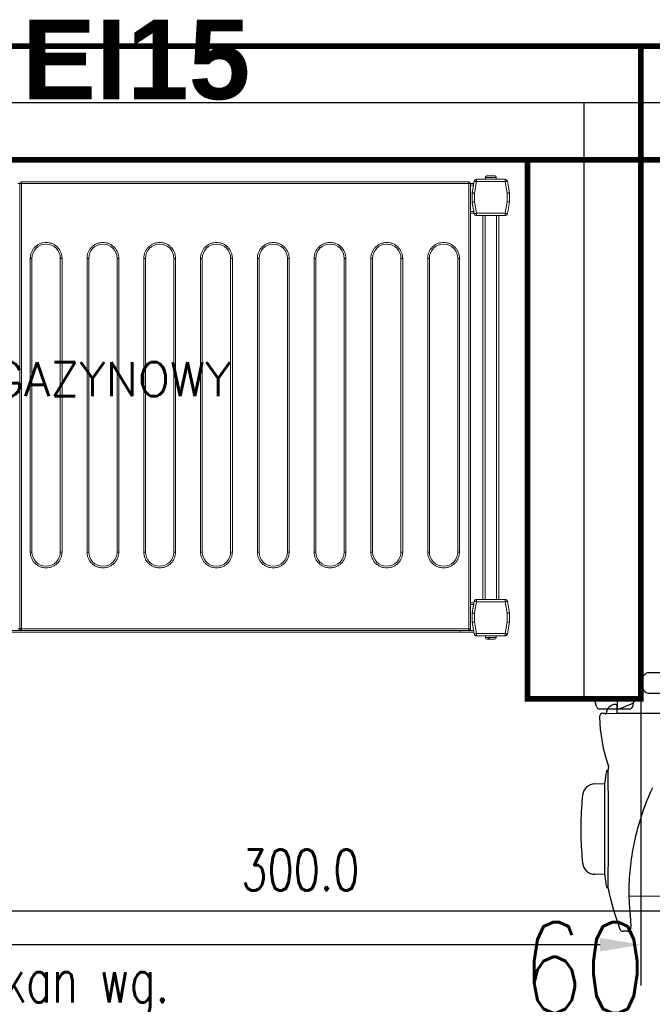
# Model space of a CAD drawing. Header units: metres. Extents: x 5541655 to 5610276, y 5589641 to 5627879.
# Tile 39 of 69: x 5605117 to 5605228, y 5625512 to 5625686. Entities that reach past the tile are written whole.
import ezdxf

# ---------------------------------------------------------------- set-up
doc = ezdxf.new("R2010")
doc.units = ezdxf.units.M
doc.header["$MEASUREMENT"] = 0
doc.layers.get('0').update_dxf_attribs({"linetype": 'CONTINUOUS', "lineweight": 18})
doc.layers.get('Defpoints').update_dxf_attribs({"linetype": 'CONTINUOUS'})
doc.layers.add('Instalacje elektryczne', color=1, linetype='CONTINUOUS', lineweight=20)
doc.layers.add('Komory', color=132, linetype='CONTINUOUS')
doc.layers.add('Regały', color=7, linetype='CONTINUOUS', true_color=0x00f000)
doc.styles.add('Arch-Dim', font='romans.shx', dxfattribs={"width": 0.75})
doc.styles.add('GENERATED_STYLE_2', font='arial.ttf')
doc.styles.add('Incold_std', font='romans.shx', dxfattribs={"width": 0.8})
doc.styles.add('JACEK_07', font='SIMPLEX.SHX', dxfattribs={"width": 0.7})
doc.styles.add('RomanS', font='romans.shx')
doc.linetypes.add('BATTING', pattern='A,0.0001,-0.1,[134,ltypeshp.shx,S=0.1,R=0,X=-0.1,Y=0],-0.2,[134,ltypeshp.shx,S=0.1,R=180,X=0.1,Y=0],-0.1', length=0.4001)
doc.dimstyles.new('Standard 50', dxfattribs={"dimscale": 20, "dimtxt": 0.18, "dimasz": 0.18, "dimexe": 0.18, "dimexo": 0.0625, "dimgap": 0.09, "dimtad": 1, "dimdec": 1, "dimzin": 0, "dimdsep": 46, "dimtxsty": 'Arch-Dim', "dimcen": 0.09, "dimclrd": 2, "dimclre": 2, "dimclrt": 1, "dimadec": 0, "dimazin": 0, "dimtfac": 1, "dimtdec": 1, "dimtofl": 0, "dimtmove": 0, "dimatfit": 3, "dimfxl": 1, "dimtolj": 1, "dimtzin": 0, "dimarcsym": 0})

# ---------------------------------------------------------------- blocks, each defined once
blk = doc.blocks.new('*D505')
at = {"color": 2, "lineweight": -2}
for p, q in [((40.75, 300), (79.749, 300)), ((76.149, 296.4), (76.149, 3.6)), ((40.75, 0), (79.749, 0))]:
    blk.add_line(p, q, dxfattribs=at)
at = {"color": 2}
for points in [[(76.749, 296.4), (75.549, 296.4), (76.149, 300)], [(75.549, 3.6), (76.749, 3.6), (76.149, 0)]]:
    blk.add_solid(points, dxfattribs=at)
at = {"layer": 'Defpoints', "color": 0}
for p in [(39.5, 300), (39.5, 0), (76.149, 0)]:
    blk.add_point(p, dxfattribs=at)
at = {"color": 1, "insert": (72.525, 150), "char_height": 3.6, "attachment_point": 5, "rotation": 90, "style": 'Arch-Dim'}
blk.add_mtext('\\A1;300.0', dxfattribs=at)
blk = doc.blocks.new('*U51')
at = {"lineweight": 15}
for p, q in [((72.833, -0.665), (72.683, -0.665)), ((72.983, -0.665), (72.833, -0.665)), ((72.833, -0.665), (72.833, -39.865)), ((72.983, -0.559), (72.983, -0.515)), ((112.383, -0.515), (72.983, -0.515)), ((72.983, -0.665), (72.983, -0.559)), ((72.983, -0.665), (72.983, -39.865)), ((112.383, -0.665), (72.983, -0.665)), ((112.383, -0.515), (112.383, -0.559)), ((112.383, -0.559), (112.383, -0.665)), ((112.383, -39.865), (112.383, -0.665)), ((112.533, -0.665), (112.383, -0.665)), ((112.533, -39.865), (112.533, -0.665)), ((112.533, -0.675), (112.829, -0.675)), ((112.533, -0.825), (112.802, -0.825)), ((112.866, -0.465), (112.686, -1.483)), ((113.063, -0.5), (112.883, -1.517)), ((113.063, -0.3), (113.063, -0.5)), ((115.587, -0.3), (113.063, -0.3)), ((115.587, -0.5), (113.063, -0.5)), ((113.85, -0.15), (113.85, -0.3)), ((114.8, -0.15), (113.85, -0.15)), ((113.857, -0.12), (113.853, -0.12)), ((114.797, -0.12), (114.793, -0.12)), ((114.8, -0.3), (114.8, -0.15)), ((115.587, -0.5), (115.587, -0.3)), ((115.766, -1.517), (115.587, -0.5)), ((115.963, -1.483), (115.784, -0.465)), ((115.784, -0.465), (115.966, -1.5)), ((112.683, -1.5), (112.686, -1.483)), ((112.683, -1.517), (112.683, -1.5)), ((112.883, -1.517), (112.683, -1.517)), ((112.683, -1.517), (112.683, -2.3)), ((112.883, -1.517), (112.883, -2.283)), ((115.766, -2.283), (115.766, -1.517)), ((115.966, -1.517), (115.766, -1.517)), ((115.966, -1.5), (115.966, -2.3)), ((115.966, -2.3), (115.966, -1.517)), ((112.683, -2.375), (112.683, -2.3)), ((112.683, -2.3), (112.866, -3.335)), ((112.815, -3.125), (112.683, -2.375)), ((112.883, -2.283), (113.063, -3.3)), ((115.587, -3.3), (115.766, -2.283)), ((115.784, -3.335), (115.966, -2.3)), ((115.966, -2.3), (115.784, -3.335)), ((112.533, -3.125), (112.815, -3.125)), ((112.533, -3.275), (112.842, -3.275)), ((113.063, -3.3), (115.587, -3.3)), ((113.063, -3.3), (113.063, -3.5)), ((115.587, -3.5), (115.587, -3.3)), ((113.063, -3.5), (115.587, -3.5)), ((113.625, -37.291), (113.625, -3.5)), ((113.825, -37.291), (113.825, -3.5)), ((114.825, -37.291), (114.825, -3.5)), ((115.025, -37.291), (115.025, -3.5)), ((112.533, -37.575), (112.842, -37.575)), ((112.533, -37.725), (112.815, -37.725)), ((112.683, -38.475), (112.815, -37.725)), ((112.866, -37.457), (112.686, -38.474)), ((113.063, -37.491), (112.883, -38.509)), ((113.063, -37.291), (113.063, -37.491)), ((115.587, -37.291), (113.063, -37.291)), ((115.587, -37.491), (113.063, -37.491)), ((115.587, -37.491), (115.587, -37.291)), ((115.766, -38.509), (115.587, -37.491)), ((115.963, -38.474), (115.784, -37.457)), ((112.683, -38.5), (112.683, -38.475)), ((112.683, -38.499), (112.683, -38.5)), ((112.683, -38.5), (112.683, -38.509)), ((112.683, -38.509), (112.683, -39.291)), ((112.883, -38.509), (112.683, -38.509)), ((112.883, -38.509), (112.883, -39.274)), ((115.966, -38.509), (115.766, -38.509)), ((115.766, -39.274), (115.766, -38.509)), ((115.966, -38.5), (115.966, -38.498)), ((115.966, -39.3), (115.966, -38.5)), ((115.966, -39.291), (115.966, -38.509)), ((72.683, -39.865), (72.833, -39.865)), ((72.833, -39.865), (72.983, -39.865)), ((72.983, -39.865), (112.383, -39.865)), ((72.983, -39.865), (72.983, -40.012)), ((112.383, -39.865), (112.533, -39.865)), ((112.383, -40.012), (112.383, -39.865)), ((112.683, -39.291), (112.866, -40.326)), ((112.683, -39.291), (112.683, -39.3)), ((112.683, -39.3), (112.866, -40.335)), ((112.883, -39.274), (113.063, -40.291)), ((115.587, -40.291), (115.766, -39.274)), ((115.784, -40.326), (115.966, -39.291)), ((115.784, -40.335), (115.966, -39.3)), ((111.583, -40.025), (4.383, -40.025)), ((111.583, -40.175), (4.383, -40.175)), ((72.983, -40.012), (72.983, -40.015)), ((72.983, -40.015), (112.383, -40.015)), ((111.583, -40.015), (111.583, -40.025)), ((111.583, -40.025), (111.583, -40.175)), ((111.583, -40.025), (112.811, -40.025)), ((111.583, -40.175), (112.837, -40.175)), ((112.383, -40.015), (112.383, -40.012)), ((113.063, -40.291), (115.587, -40.291)), ((113.063, -40.291), (113.063, -40.491)), ((113.063, -40.491), (115.587, -40.491)), ((113.063, -40.5), (115.587, -40.5)), ((113.85, -40.5), (113.85, -40.65)), ((113.85, -40.65), (114.8, -40.65)), ((114.091, -40.68), (114.201, -40.68)), ((114.8, -40.65), (114.8, -40.5)), ((115.587, -40.491), (115.587, -40.291)), ((114.241, -40.8), (114.147, -40.8))]:
    blk.add_line(p, q, dxfattribs=at)
at = {"color": 253, "lineweight": 15, "true_color": 0xa6a6a6}
for p, q in [((73.763, -33.115), (73.763, -7.265)), ((73.763, -7.265), (73.913, -7.265)), ((73.913, -33.115), (73.913, -7.265)), ((76.413, -7.265), (76.413, -33.115)), ((76.563, -7.265), (76.413, -7.265)), ((76.563, -7.265), (76.563, -33.115)), ((78.763, -33.115), (78.763, -7.265)), ((78.763, -7.265), (78.913, -7.265)), ((78.913, -33.115), (78.913, -7.265)), ((81.413, -7.265), (81.413, -33.115)), ((81.563, -7.265), (81.413, -7.265)), ((81.563, -7.265), (81.563, -33.115)), ((83.763, -33.115), (83.763, -7.265)), ((83.763, -7.265), (83.913, -7.265)), ((83.913, -33.115), (83.913, -7.265)), ((86.413, -7.265), (86.413, -33.115)), ((86.563, -7.265), (86.413, -7.265)), ((86.563, -7.265), (86.563, -33.115)), ((88.763, -33.115), (88.763, -7.265)), ((88.763, -7.265), (88.913, -7.265)), ((88.913, -33.115), (88.913, -7.265)), ((91.413, -7.265), (91.413, -33.115)), ((91.563, -7.265), (91.413, -7.265)), ((91.563, -7.265), (91.563, -33.115)), ((93.763, -33.115), (93.763, -7.265)), ((93.763, -7.265), (93.913, -7.265)), ((93.913, -33.115), (93.913, -7.265)), ((96.413, -7.265), (96.413, -33.115)), ((96.563, -7.265), (96.413, -7.265)), ((96.563, -7.265), (96.563, -33.115)), ((98.763, -33.115), (98.763, -7.265)), ((98.763, -7.265), (98.913, -7.265)), ((98.913, -33.115), (98.913, -7.265)), ((101.413, -7.265), (101.413, -33.115)), ((101.563, -7.265), (101.413, -7.265)), ((101.563, -7.265), (101.563, -33.115)), ((103.763, -33.115), (103.763, -7.265)), ((103.763, -7.265), (103.913, -7.265)), ((103.913, -33.115), (103.913, -7.265)), ((106.413, -7.265), (106.413, -33.115)), ((106.563, -7.265), (106.413, -7.265)), ((106.563, -7.265), (106.563, -33.115)), ((108.763, -33.115), (108.763, -7.265)), ((108.763, -7.265), (108.913, -7.265)), ((108.913, -33.115), (108.913, -7.265)), ((111.413, -7.265), (111.413, -33.115)), ((111.563, -7.265), (111.413, -7.265)), ((111.563, -7.265), (111.563, -33.115)), ((73.913, -33.115), (73.763, -33.115)), ((76.563, -33.115), (76.413, -33.115)), ((78.913, -33.115), (78.763, -33.115)), ((81.563, -33.115), (81.413, -33.115)), ((83.913, -33.115), (83.763, -33.115)), ((86.563, -33.115), (86.413, -33.115)), ((88.913, -33.115), (88.763, -33.115)), ((91.563, -33.115), (91.413, -33.115)), ((93.913, -33.115), (93.763, -33.115)), ((96.563, -33.115), (96.413, -33.115)), ((98.913, -33.115), (98.763, -33.115)), ((101.563, -33.115), (101.413, -33.115)), ((103.913, -33.115), (103.763, -33.115)), ((106.563, -33.115), (106.413, -33.115)), ((108.913, -33.115), (108.763, -33.115)), ((111.563, -33.115), (111.413, -33.115))]:
    blk.add_line(p, q, dxfattribs=at)
at = {"lineweight": 15, "flags": 128}
for points in [[(113.063, -0.5), (113.024, -0.493), (112.987, -0.487), (112.953, -0.481), (112.923, -0.475), (112.899, -0.471), (112.881, -0.468), (112.869, -0.466), (112.866, -0.465)], [(115.784, -0.465), (115.78, -0.466), (115.769, -0.468), (115.751, -0.471), (115.726, -0.475), (115.696, -0.481), (115.662, -0.487), (115.625, -0.493), (115.587, -0.5)], [(112.686, -1.483), (112.69, -1.483), (112.701, -1.485), (112.719, -1.489), (112.744, -1.493), (112.774, -1.498), (112.808, -1.504), (112.845, -1.511), (112.883, -1.517)], [(115.766, -1.517), (115.805, -1.511), (115.842, -1.504), (115.876, -1.498), (115.906, -1.493), (115.93, -1.489), (115.948, -1.485), (115.96, -1.483), (115.963, -1.483)], [(112.883, -2.283), (112.844, -2.286), (112.807, -2.289), (112.772, -2.292), (112.742, -2.295), (112.717, -2.297), (112.698, -2.299), (112.687, -2.3), (112.683, -2.3)], [(115.966, -2.3), (115.963, -2.3), (115.954, -2.299), (115.94, -2.298), (115.92, -2.296), (115.895, -2.294), (115.866, -2.291), (115.835, -2.288), (115.801, -2.286), (115.766, -2.283)], [(112.842, -3.275), (112.841, -3.272), (112.84, -3.264), (112.837, -3.25), (112.834, -3.231), (112.83, -3.208), (112.826, -3.182), (112.821, -3.154), (112.815, -3.125)], [(112.866, -3.335), (112.869, -3.334), (112.881, -3.332), (112.899, -3.329), (112.923, -3.325), (112.953, -3.319), (112.987, -3.313), (113.024, -3.307), (113.063, -3.3)], [(115.587, -3.3), (115.625, -3.307), (115.662, -3.313), (115.696, -3.319), (115.726, -3.325), (115.751, -3.329), (115.769, -3.332), (115.78, -3.334), (115.784, -3.335)], [(112.815, -37.725), (112.821, -37.696), (112.826, -37.668), (112.83, -37.642), (112.834, -37.619), (112.837, -37.6), (112.84, -37.586), (112.841, -37.578), (112.842, -37.575)], [(113.063, -37.491), (113.024, -37.484), (112.987, -37.478), (112.953, -37.472), (112.923, -37.467), (112.899, -37.462), (112.881, -37.459), (112.869, -37.457), (112.866, -37.457)], [(115.784, -37.457), (115.78, -37.457), (115.769, -37.459), (115.751, -37.462), (115.726, -37.467), (115.696, -37.472), (115.662, -37.478), (115.625, -37.484), (115.587, -37.491)], [(112.686, -38.474), (112.69, -38.475), (112.701, -38.477), (112.719, -38.48), (112.744, -38.484), (112.774, -38.489), (112.808, -38.495), (112.845, -38.502), (112.883, -38.509)], [(115.766, -38.509), (115.805, -38.502), (115.842, -38.495), (115.876, -38.489), (115.906, -38.484), (115.93, -38.48), (115.948, -38.477), (115.96, -38.475), (115.963, -38.474)], [(112.883, -39.274), (112.844, -39.277), (112.807, -39.28), (112.772, -39.283), (112.742, -39.286), (112.717, -39.288), (112.698, -39.29), (112.687, -39.291), (112.683, -39.291)], [(115.966, -39.291), (115.963, -39.291), (115.954, -39.29), (115.94, -39.289), (115.92, -39.287), (115.895, -39.285), (115.866, -39.283), (115.835, -39.28), (115.801, -39.277), (115.766, -39.274)], [(112.866, -40.326), (112.869, -40.325), (112.881, -40.323), (112.899, -40.32), (112.923, -40.316), (112.953, -40.311), (112.987, -40.305), (113.024, -40.298), (113.063, -40.291)], [(115.587, -40.291), (115.625, -40.298), (115.662, -40.305), (115.696, -40.311), (115.726, -40.316), (115.751, -40.32), (115.769, -40.323), (115.78, -40.325), (115.784, -40.326)]]:
    blk.add_lwpolyline(points, dxfattribs=at)
at = {"lineweight": 15}
for centre, radius, start, end in [((72.983, -0.665), 0.15, 90, 180), ((112.383, -0.665), 0.15, 0, 90), ((113.063, -0.5), 0.2, 90, 170), ((114, -0.15), 0.15, 168.46304, 180), ((114.65, -0.15), 0.15, 0, 11.53696), ((115.587, -0.5), 0.2, 10, 90), ((115.587, -0.5), 0.2, 10, 90), ((112.883, -1.517), 0.2, 170, 180), ((115.766, -1.517), 0.2, 0, 10), ((113.063, -3.3), 0.2, 190, 270), ((115.587, -3.3), 0.2, 270, 350), ((115.587, -3.3), 0.2, 270, 350), ((113.063, -37.491), 0.2, 90, 170), ((115.587, -37.491), 0.2, 10, 90), ((112.883, -38.509), 0.2, 170, 180), ((115.766, -38.509), 0.2, 0, 10), ((113.063, -40.291), 0.2, 190, 270), ((113.063, -40.3), 0.2, 190, 270), ((114, -40.65), 0.15, 180, 270), ((114.65, -40.65), 0.15, 270, 0), ((115.587, -40.291), 0.2, 270, 350), ((115.587, -40.3), 0.2, 270, 350)]:
    blk.add_arc(centre, radius, start, end, dxfattribs=at)
at = {"color": 253, "lineweight": 15, "true_color": 0xa6a6a6}
for centre, start, end in [((75.163, -7.265), 0, 180), ((80.163, -7.265), 0, 180), ((85.163, -7.265), 0, 180), ((90.163, -7.265), 0, 180), ((95.163, -7.265), 0, 180), ((100.163, -7.265), 0, 180), ((105.163, -7.265), 0, 180), ((110.163, -7.265), 0, 180), ((75.163, -33.115), 180, 0), ((80.163, -33.115), 180, 0), ((85.163, -33.115), 180, 0), ((90.163, -33.115), 180, 0), ((95.163, -33.115), 180, 0), ((100.163, -33.115), 180, 0), ((105.163, -33.115), 180, 0), ((110.163, -33.115), 180, 0)]:
    blk.add_arc(centre, 1.25, start, end, dxfattribs=at)
at = {"lineweight": 15}
for points, knots in [([(114.005, 0), (113.988, -0.002), (113.954, -0.005), (113.908, -0.031), (113.872, -0.07), (113.862, -0.103), (113.857, -0.12)], [0, 0, 0, 0, 0.250228, 0.500558, 0.74813, 1, 1, 1, 1]), ([(114.644, 0), (114.634, 0), (114.613, 0), (114.536, 0), (114.436, 0), (114.325, 0), (114.213, 0), (114.113, 0), (114.037, 0), (114.016, 0), (114.005, 0)], [0, 0, 0, 0, 0.1211745, 0.2500031, 0.378819, 0.4999934, 0.621181, 0.7499969, 0.8788255, 1, 1, 1, 1]), ([(114.793, -0.12), (114.788, -0.104), (114.778, -0.072), (114.744, -0.033), (114.698, -0.006), (114.663, -0.002), (114.644, 0)], [0, 0, 0, 0, 0.243628, 0.487231, 0.731943, 1, 1, 1, 1]), ([(72.833, -39.863), (72.835, -39.882), (72.839, -39.92), (72.867, -39.96), (72.897, -39.985), (72.923, -40), (72.953, -40.009), (72.973, -40.011), (72.983, -40.012)], [0, 0, 0, 0, 0.238268, 0.485413, 0.612027, 0.739978, 0.869219, 1, 1, 1, 1]), ([(112.383, -40.012), (112.393, -40.011), (112.414, -40.009), (112.443, -40), (112.47, -39.985), (112.5, -39.96), (112.528, -39.92), (112.531, -39.882), (112.533, -39.863)], [0, 0, 0, 0, 0.130778, 0.260041, 0.387968, 0.514579, 0.761745, 1, 1, 1, 1]), ([(114.147, -40.8), (114.141, -40.798), (114.128, -40.795), (114.11, -40.769), (114.097, -40.73), (114.093, -40.697), (114.091, -40.68)], [0, 0, 0, 0, 0.250224, 0.500526, 0.748162, 1, 1, 1, 1]), ([(114.201, -40.68), (114.203, -40.696), (114.207, -40.728), (114.22, -40.767), (114.238, -40.794), (114.251, -40.798), (114.258, -40.8)], [0, 0, 0, 0, 0.243636, 0.487267, 0.731983, 1, 1, 1, 1]), ([(114.045, -40.8), (114.052, -40.8), (114.074, -40.8), (114.117, -40.8), (114.147, -40.8)], [0, 0, 0, 0, 0.311906, 1, 1, 1, 1]), ([(114.258, -40.8), (114.295, -40.8), (114.37, -40.8), (114.48, -40.8), (114.572, -40.8), (114.629, -40.8), (114.654, -40.8), (114.648, -40.8), (114.647, -40.8)], [0, 0, 0, 0, 0.188936, 0.389821, 0.590682, 0.779625, 0.968579, 1, 1, 1, 1])]:
    blk.add_open_spline(points, degree=3, knots=knots, dxfattribs=at)
at = {"color": 253, "lineweight": 15, "true_color": 0xa6a6a6}
for points, knots in [([(73.763, -7.265), (73.768, -7.18), (73.777, -7.004), (73.855, -6.743), (73.984, -6.492), (74.166, -6.268), (74.39, -6.086), (74.641, -5.956), (74.902, -5.881), (75.163, -5.857), (75.424, -5.881), (75.685, -5.956), (75.936, -6.086), (76.16, -6.268), (76.342, -6.492), (76.471, -6.743), (76.549, -7.004), (76.559, -7.18), (76.563, -7.265)], [0, 0, 0, 0, 0.058258, 0.120006, 0.184321, 0.25, 0.31568, 0.379995, 0.441741, 0.5, 0.558258, 0.620006, 0.68432, 0.75, 0.815679, 0.879994, 0.941742, 1, 1, 1, 1]), ([(78.763, -7.265), (78.768, -7.18), (78.777, -7.004), (78.855, -6.743), (78.984, -6.492), (79.166, -6.268), (79.39, -6.086), (79.641, -5.956), (79.902, -5.881), (80.163, -5.857), (80.424, -5.881), (80.685, -5.956), (80.936, -6.086), (81.16, -6.268), (81.342, -6.492), (81.471, -6.743), (81.549, -7.004), (81.559, -7.18), (81.563, -7.265)], [0, 0, 0, 0, 0.058258, 0.120006, 0.184321, 0.25, 0.31568, 0.379994, 0.441742, 0.5, 0.558259, 0.620005, 0.68432, 0.75, 0.815679, 0.879994, 0.941742, 1, 1, 1, 1]), ([(83.763, -7.265), (83.768, -7.18), (83.777, -7.004), (83.855, -6.743), (83.984, -6.492), (84.166, -6.268), (84.39, -6.086), (84.641, -5.956), (84.902, -5.881), (85.163, -5.857), (85.424, -5.881), (85.685, -5.956), (85.936, -6.086), (86.16, -6.268), (86.342, -6.492), (86.471, -6.743), (86.549, -7.004), (86.559, -7.18), (86.563, -7.265)], [0, 0, 0, 0, 0.058258, 0.120006, 0.18432, 0.25, 0.31568, 0.379994, 0.441742, 0.5, 0.558258, 0.620005, 0.68432, 0.75, 0.81568, 0.879994, 0.941742, 1, 1, 1, 1]), ([(88.763, -7.265), (88.768, -7.18), (88.777, -7.004), (88.855, -6.743), (88.984, -6.492), (89.166, -6.268), (89.39, -6.086), (89.641, -5.956), (89.902, -5.881), (90.163, -5.857), (90.424, -5.881), (90.685, -5.956), (90.936, -6.086), (91.16, -6.268), (91.342, -6.492), (91.471, -6.743), (91.549, -7.004), (91.559, -7.18), (91.563, -7.265)], [0, 0, 0, 0, 0.058258, 0.120006, 0.18432, 0.25, 0.315679, 0.379994, 0.441742, 0.500001, 0.558258, 0.620006, 0.684321, 0.75, 0.81568, 0.879994, 0.941742, 1, 1, 1, 1]), ([(93.763, -7.265), (93.768, -7.18), (93.777, -7.004), (93.855, -6.743), (93.984, -6.492), (94.166, -6.268), (94.39, -6.086), (94.641, -5.956), (94.902, -5.881), (95.163, -5.857), (95.424, -5.881), (95.685, -5.956), (95.936, -6.086), (96.16, -6.268), (96.342, -6.492), (96.471, -6.743), (96.549, -7.004), (96.559, -7.18), (96.563, -7.265)], [0, 0, 0, 0, 0.058258, 0.120006, 0.18432, 0.25, 0.31568, 0.379995, 0.441742, 0.5, 0.558258, 0.620006, 0.68432, 0.75, 0.81568, 0.879994, 0.941742, 1, 1, 1, 1]), ([(98.763, -7.265), (98.768, -7.18), (98.777, -7.004), (98.855, -6.743), (98.984, -6.492), (99.166, -6.268), (99.39, -6.086), (99.641, -5.956), (99.902, -5.881), (100.163, -5.857), (100.424, -5.881), (100.685, -5.956), (100.936, -6.086), (101.16, -6.268), (101.342, -6.492), (101.471, -6.743), (101.549, -7.004), (101.559, -7.18), (101.563, -7.265)], [0, 0, 0, 0, 0.058258, 0.120006, 0.184321, 0.25, 0.31568, 0.379995, 0.441741, 0.5, 0.558258, 0.620006, 0.68432, 0.75, 0.815679, 0.879994, 0.941742, 1, 1, 1, 1]), ([(103.763, -7.265), (103.768, -7.18), (103.777, -7.004), (103.855, -6.743), (103.984, -6.492), (104.166, -6.268), (104.39, -6.086), (104.641, -5.956), (104.902, -5.881), (105.163, -5.857), (105.424, -5.881), (105.685, -5.956), (105.936, -6.086), (106.16, -6.268), (106.342, -6.492), (106.471, -6.743), (106.549, -7.004), (106.559, -7.18), (106.563, -7.265)], [0, 0, 0, 0, 0.058258, 0.120006, 0.184321, 0.25, 0.31568, 0.379994, 0.441742, 0.5, 0.558259, 0.620005, 0.68432, 0.75, 0.815679, 0.879994, 0.941742, 1, 1, 1, 1]), ([(108.763, -7.265), (108.768, -7.18), (108.777, -7.004), (108.855, -6.743), (108.984, -6.492), (109.166, -6.268), (109.39, -6.086), (109.641, -5.956), (109.902, -5.881), (110.163, -5.857), (110.424, -5.881), (110.685, -5.956), (110.936, -6.086), (111.16, -6.268), (111.342, -6.492), (111.471, -6.743), (111.549, -7.004), (111.559, -7.18), (111.563, -7.265)], [0, 0, 0, 0, 0.058258, 0.120006, 0.18432, 0.25, 0.31568, 0.379994, 0.441742, 0.5, 0.558258, 0.620005, 0.68432, 0.75, 0.81568, 0.879994, 0.941742, 1, 1, 1, 1]), ([(76.563, -33.115), (76.559, -33.2), (76.549, -33.376), (76.471, -33.637), (76.342, -33.888), (76.16, -34.112), (75.936, -34.294), (75.685, -34.424), (75.424, -34.499), (75.163, -34.523), (74.902, -34.499), (74.641, -34.424), (74.39, -34.294), (74.166, -34.112), (73.984, -33.888), (73.855, -33.637), (73.777, -33.376), (73.768, -33.2), (73.763, -33.115)], [0, 0, 0, 0, 0.058258, 0.120005, 0.184321, 0.25, 0.31568, 0.379994, 0.441742, 0.5, 0.558259, 0.620005, 0.68432, 0.75, 0.815679, 0.879995, 0.941742, 1, 1, 1, 1]), ([(81.563, -33.115), (81.559, -33.2), (81.549, -33.376), (81.471, -33.637), (81.342, -33.888), (81.16, -34.112), (80.936, -34.294), (80.685, -34.424), (80.424, -34.499), (80.163, -34.523), (79.902, -34.499), (79.641, -34.424), (79.39, -34.294), (79.166, -34.112), (78.984, -33.888), (78.855, -33.637), (78.777, -33.376), (78.768, -33.2), (78.763, -33.115)], [0, 0, 0, 0, 0.058258, 0.120005, 0.184321, 0.25, 0.31568, 0.379995, 0.441741, 0.5, 0.558258, 0.620006, 0.68432, 0.75, 0.815679, 0.879995, 0.941742, 1, 1, 1, 1]), ([(86.563, -33.115), (86.559, -33.2), (86.549, -33.376), (86.471, -33.637), (86.342, -33.888), (86.16, -34.112), (85.936, -34.294), (85.685, -34.424), (85.424, -34.499), (85.163, -34.523), (84.902, -34.499), (84.641, -34.424), (84.39, -34.294), (84.166, -34.112), (83.984, -33.888), (83.855, -33.637), (83.777, -33.376), (83.768, -33.2), (83.763, -33.115)], [0, 0, 0, 0, 0.058258, 0.120006, 0.18432, 0.25, 0.315679, 0.379995, 0.441742, 0.5, 0.558258, 0.620006, 0.68432, 0.75, 0.81568, 0.879995, 0.941742, 1, 1, 1, 1]), ([(91.563, -33.115), (91.559, -33.2), (91.549, -33.376), (91.471, -33.637), (91.342, -33.888), (91.16, -34.112), (90.936, -34.294), (90.685, -34.424), (90.424, -34.499), (90.163, -34.523), (89.902, -34.499), (89.641, -34.424), (89.39, -34.294), (89.166, -34.112), (88.984, -33.888), (88.855, -33.637), (88.777, -33.376), (88.768, -33.2), (88.763, -33.115)], [0, 0, 0, 0, 0.058258, 0.120006, 0.18432, 0.25, 0.315679, 0.379994, 0.441742, 0.499999, 0.558258, 0.620006, 0.684321, 0.75, 0.81568, 0.879994, 0.941742, 1, 1, 1, 1]), ([(96.563, -33.115), (96.559, -33.2), (96.549, -33.376), (96.471, -33.637), (96.342, -33.888), (96.16, -34.112), (95.936, -34.294), (95.685, -34.424), (95.424, -34.499), (95.163, -34.523), (94.902, -34.499), (94.641, -34.424), (94.39, -34.294), (94.166, -34.112), (93.984, -33.888), (93.855, -33.637), (93.777, -33.376), (93.768, -33.2), (93.763, -33.115)], [0, 0, 0, 0, 0.058258, 0.120005, 0.18432, 0.25, 0.31568, 0.379994, 0.441742, 0.5, 0.558258, 0.620005, 0.684321, 0.75, 0.81568, 0.879994, 0.941742, 1, 1, 1, 1]), ([(101.563, -33.115), (101.559, -33.2), (101.549, -33.376), (101.471, -33.637), (101.342, -33.888), (101.16, -34.112), (100.936, -34.294), (100.685, -34.424), (100.424, -34.499), (100.163, -34.523), (99.902, -34.499), (99.641, -34.424), (99.39, -34.294), (99.166, -34.112), (98.984, -33.888), (98.855, -33.637), (98.777, -33.376), (98.768, -33.2), (98.763, -33.115)], [0, 0, 0, 0, 0.058258, 0.120005, 0.184321, 0.25, 0.31568, 0.379994, 0.441742, 0.5, 0.558259, 0.620005, 0.68432, 0.75, 0.815679, 0.879995, 0.941742, 1, 1, 1, 1]), ([(106.563, -33.115), (106.559, -33.2), (106.549, -33.376), (106.471, -33.637), (106.342, -33.888), (106.16, -34.112), (105.936, -34.294), (105.685, -34.424), (105.424, -34.499), (105.163, -34.523), (104.902, -34.499), (104.641, -34.424), (104.39, -34.294), (104.166, -34.112), (103.984, -33.888), (103.855, -33.637), (103.777, -33.376), (103.768, -33.2), (103.763, -33.115)], [0, 0, 0, 0, 0.058258, 0.120005, 0.184321, 0.25, 0.31568, 0.379995, 0.441741, 0.5, 0.558258, 0.620006, 0.68432, 0.75, 0.815679, 0.879995, 0.941742, 1, 1, 1, 1]), ([(111.563, -33.115), (111.559, -33.2), (111.549, -33.376), (111.471, -33.637), (111.342, -33.888), (111.16, -34.112), (110.936, -34.294), (110.685, -34.424), (110.424, -34.499), (110.163, -34.523), (109.902, -34.499), (109.641, -34.424), (109.39, -34.294), (109.166, -34.112), (108.984, -33.888), (108.855, -33.637), (108.777, -33.376), (108.768, -33.2), (108.763, -33.115)], [0, 0, 0, 0, 0.058258, 0.120006, 0.18432, 0.25, 0.315679, 0.379995, 0.441742, 0.5, 0.558258, 0.620006, 0.68432, 0.75, 0.81568, 0.879995, 0.941742, 1, 1, 1, 1])]:
    blk.add_open_spline(points, degree=3, knots=knots, dxfattribs=at)
at = {"color": 7, "insert": (58, -20.4), "char_height": 3, "width": 116, "attachment_point": 5, "style": 'RomanS'}
blk.add_mtext('REGAŁ CHŁODNICZY MAGAZYNOWY\\P1160x408mm', dxfattribs=at)
blk = doc.blocks.new('*U327')
for p, q in [((1.28, 2.949), (1.28, 7.099)), ((1.294, 7.099), (1.321, 1.943)), ((17.37, 7.099), (17.398, 3.943)), ((7.853, 6.005), (8.128, 5.879)), ((8.128, 5.879), (8.404, 5.757)), ((8.404, 5.757), (8.681, 5.639)), ((8.681, 5.639), (8.959, 5.525)), ((8.959, 5.525), (9.239, 5.415)), ((9.239, 5.415), (9.519, 5.309)), ((9.519, 5.309), (9.801, 5.207)), ((9.801, 5.207), (10.084, 5.108)), ((0.103, 4.471), (0, 4.499)), ((0.678, 4.279), (0.276, 4.386)), ((10.084, 5.108), (10.367, 5.014)), ((10.367, 5.014), (10.65, 4.923)), ((10.65, 4.923), (10.935, 4.837)), ((10.935, 4.837), (11.22, 4.754)), ((11.22, 4.754), (11.506, 4.676)), ((11.506, 4.676), (11.792, 4.601)), ((11.792, 4.601), (12.078, 4.53)), ((12.078, 4.53), (12.365, 4.464)), ((12.365, 4.464), (12.652, 4.401)), ((12.652, 4.401), (12.938, 4.342)), ((12.938, 4.342), (13.225, 4.288)), ((0.868, 3.16), (0.434, 4.183)), ((0.9, 3.989), (0.9, 2.889)), ((13.225, 4.288), (13.51, 4.237)), ((13.51, 4.237), (13.796, 4.191)), ((13.796, 4.191), (14.082, 4.148)), ((14.082, 4.148), (14.368, 4.109)), ((14.368, 4.109), (14.653, 4.075)), ((14.653, 4.075), (14.938, 4.044)), ((14.938, 4.044), (15.223, 4.017)), ((15.223, 4.017), (15.507, 3.994)), ((15.507, 3.994), (15.791, 3.975)), ((15.791, 3.975), (16.075, 3.96)), ((16.075, 3.96), (16.359, 3.949)), ((16.359, 3.949), (16.643, 3.942)), ((16.643, 3.942), (16.925, 3.939)), ((16.925, 3.939), (17.207, 3.94)), ((17.207, 3.94), (17.488, 3.944)), ((17.488, 3.944), (17.769, 3.953)), ((17.769, 3.953), (18.049, 3.966)), ((18.049, 3.966), (18.327, 3.982)), ((18.327, 3.982), (18.605, 4.003)), ((18.605, 4.003), (18.882, 4.027)), ((18.882, 4.027), (18.907, 4.03)), ((18.907, 4.03), (18.992, 4.038)), ((18.992, 4.038), (19.086, 4.047)), ((19.086, 4.047), (19.176, 4.055)), ((19.176, 4.055), (19.264, 4.062)), ((19.264, 4.062), (19.349, 4.069)), ((19.349, 4.069), (19.431, 4.076)), ((19.431, 4.076), (19.511, 4.082)), ((19.511, 4.082), (19.587, 4.087)), ((19.587, 4.087), (19.66, 4.091)), ((19.66, 4.091), (19.73, 4.095)), ((19.73, 4.095), (19.796, 4.098)), ((19.796, 4.098), (19.858, 4.1)), ((19.858, 4.1), (19.917, 4.101)), ((19.917, 4.101), (19.971, 4.102)), ((19.971, 4.102), (20.022, 4.101)), ((20.022, 4.101), (20.07, 4.1)), ((20.07, 4.1), (20.114, 4.097)), ((20.114, 4.097), (20.155, 4.094)), ((20.155, 4.094), (20.193, 4.089)), ((20.193, 4.089), (20.229, 4.082)), ((20.229, 4.082), (20.262, 4.072)), ((20.262, 4.072), (20.284, 4.063)), ((20.284, 4.063), (20.302, 4.052)), ((20.302, 4.052), (20.319, 4.04)), ((20.319, 4.04), (20.324, 4.035)), ((20.331, 4.027), (20.345, 4.011)), ((20.345, 4.011), (20.368, 3.984)), ((20.368, 3.984), (20.389, 3.961)), ((20.389, 3.961), (20.406, 3.941)), ((20.406, 3.941), (20.42, 3.925)), ((20.42, 3.925), (20.431, 3.912)), ((20.431, 3.912), (20.439, 3.903)), ((20.439, 3.903), (20.443, 3.898)), ((20.443, 3.898), (20.445, 3.896)), ((20.47, 3.83), (20.47, 3.432)), ((0, 2.899), (0.85, 2.899)), ((0.595, 2.889), (1.316, 2.889)), ((1.28, 2.949), (1.316, 2.949)), ((0.9, 2.064), (0.9, 1.382)), ((1.266, 1.849), (1.316, 1.849)), ((1.268, 1.649), (1.266, 1.849)), ((1.316, 1.849), (1.318, 1.854)), ((1.318, 1.854), (1.319, 1.871)), ((1.319, 1.871), (1.32, 1.896)), ((1.32, 1.896), (1.321, 1.927)), ((1.321, 1.927), (1.321, 1.943)), ((6.254, 2.101), (6.246, 2.101)), ((6.277, 2.101), (6.254, 2.101)), ((6.318, 2.102), (6.277, 2.101)), ((6.29, 2.08), (6.29, 2.101)), ((6.375, 2.103), (6.318, 2.102)), ((6.448, 2.104), (6.375, 2.103)), ((6.537, 2.106), (6.448, 2.104)), ((6.641, 2.108), (6.537, 2.106)), ((6.76, 2.11), (6.641, 2.108)), ((6.895, 2.112), (6.76, 2.11)), ((7.044, 2.115), (6.895, 2.112)), ((7.207, 2.117), (7.044, 2.115)), ((7.384, 2.12), (7.207, 2.117)), ((15.57, 1.824), (7.37, 1.824)), ((7.573, 2.123), (7.384, 2.12)), ((7.487, 0.941), (7.471, 1.824)), ((7.774, 2.125), (7.573, 2.123)), ((7.974, 2.128), (7.774, 2.125)), ((8.183, 2.131), (7.974, 2.128)), ((8.402, 2.133), (8.183, 2.131)), ((8.629, 2.135), (8.402, 2.133)), ((8.879, 2.138), (8.629, 2.135)), ((9.138, 2.14), (8.879, 2.138)), ((9.405, 2.142), (9.138, 2.14)), ((9.679, 2.144), (9.405, 2.142)), ((9.957, 2.146), (9.679, 2.144)), ((10.24, 2.147), (9.957, 2.146)), ((10.526, 2.148), (10.24, 2.147)), ((10.817, 2.149), (10.526, 2.148)), ((11.11, 2.15), (10.817, 2.149)), ((11.404, 2.15), (11.11, 2.15)), ((11.697, 2.15), (11.404, 2.15)), ((11.99, 2.149), (11.697, 2.15)), ((12.28, 2.149), (11.99, 2.149)), ((12.569, 2.148), (12.28, 2.149)), ((12.855, 2.146), (12.569, 2.148)), ((13.136, 2.145), (12.855, 2.146)), ((13.412, 2.143), (13.136, 2.145)), ((13.681, 2.141), (13.412, 2.143)), ((13.943, 2.139), (13.681, 2.141)), ((14.197, 2.137), (13.943, 2.139)), ((14.444, 2.134), (14.197, 2.137)), ((14.681, 2.131), (14.444, 2.134)), ((14.908, 2.129), (14.681, 2.131)), ((15.123, 2.126), (14.908, 2.129)), ((15.327, 2.123), (15.123, 2.126)), ((15.518, 2.12), (15.327, 2.123)), ((15.469, 1.824), (15.453, 0.941)), ((15.698, 2.118), (15.518, 2.12)), ((15.864, 2.115), (15.698, 2.118)), ((16.016, 2.113), (15.864, 2.115)), ((16.153, 2.11), (16.016, 2.113)), ((16.276, 2.108), (16.153, 2.11)), ((16.383, 2.106), (16.276, 2.108)), ((16.475, 2.105), (16.383, 2.106)), ((16.551, 2.103), (16.475, 2.105)), ((16.612, 2.102), (16.551, 2.103)), ((16.656, 2.101), (16.612, 2.102)), ((16.65, 2.101), (16.65, 2.08)), ((16.683, 2.101), (16.656, 2.101)), ((16.694, 2.101), (16.683, 2.101)), ((16.694, 2.101), (16.694, 2.101)), ((0.678, 1.08), (0, 0.899)), ((0.882, 1.278), (0.882, 1.267)), ((10.825, -0.294), (12.115, -0.294))]:
    blk.add_line(p, q)
at = {"ltscale": 0.1}
blk.add_line((0.9, 2.889), (0.9, 2.064), dxfattribs=at)
blk.add_lwpolyline([(0.01, 6.949), (0.01, 6.999), (0.11, 6.999, 0.175422), (0.303, 7.068, 0.244753), (0.31, 7.086), (0.31, 7.124, 0.414214), (0.285, 7.149), (-2.465, 7.149, 0.414214), (-2.49, 7.124), (-2.49, 7.086, 0.200685), (-2.483, 7.068), (-2.431, 7.033), (-2.746, 7.102), (-2.757, 7.054, 0.414214), (-2.681, 6.934), (-2.29, 6.849), (-2.29, 5.57, 0.649069), (-0.49, 5.599), (-0.49, 6.849), (-0.09, 6.849, 0.414214), (0.01, 6.949)], format="xyb")
blk.add_lwpolyline([(0, 5), (0, -5)])
for centre, radius, start, end in [((-0.026, 3.988), 0.5, 23, 75), ((0.6, 3.989), 0.3, 0, 75), ((20.256, 3.962), 0.0994, 41.71563, 46.83776), ((20.37, 3.83), 0.1, 22.56127, 41.44038), ((20.37, 3.83), 0.1, 0, 22.56127), ((0.595, 2.789), 0.1, 90, 180), ((1.345, 2.789), 0.85, 180, 268.37737), ((0.85, 2.949), 0.05, 270, 0), ((0.5, 3.004), 0.4, 0, 23), ((11.47, 26.549), 25, 282.05829, 290.62347), ((20.17, 3.432), 0.3, 290.61429, 0.07531), ((1.27, 15.349), 14, 271.24448, 289.49813), ((5.976, 2.057), 0.1, 77.16233, 109.19666), ((11.47, 26.549), 25, 257.35791, 257.93975), ((6.41, 2.08), 0.12, 180, 260.87795), ((10.386, 26.842), 25.2, 260.87795, 263.11218), ((7.37, 1.874), 0.05, 263.11218, 270), ((15.57, 1.874), 0.05, 270, 276.88782), ((12.554, 26.842), 25.2, 276.88782, 279.12205), ((16.53, 2.08), 0.12, 279.12205, 0), ((0.6, 1.37), 0.3, 285, 339.90257), ((0.593, 1.382), 0.307, 340.12563, 0.00958), ((1.568, 1.652), 0.3, 180.5, 271.24448), ((8.587, 0.961), 1.1, 181, 263.57059), ((14.353, 0.961), 1.1, 276.42941, 359), ((11.47, 26.549), 26.85, 263.57059, 268.62246), ((11.47, 26.549), 26.85, 271.37754, 276.42941)]:
    blk.add_arc(centre, radius, start, end)
at = {"insert": (19.663, -24), "char_height": 8, "width": 48, "attachment_point": 1, "rotation": 90, "style": 'Incold_std'}
blk.add_mtext('\\pxqc;60\\P200', dxfattribs=at)
at = {"layer": 'Instalacje elektryczne', "insert": (22.733, -106.627), "char_height": 4, "width": 98.56475, "attachment_point": 1, "rotation": 90, "style": 'JACEK_07'}
blk.add_mtext('*instalacje elektryczne/wod-kan wg. indydualnych wytycznych dostawcy', dxfattribs=at)
blk = doc.blocks.new('*D508')
at = {"color": 2, "lineweight": -2}
for p, q in [((43.703, 180), (82.702, 180)), ((79.102, 176.4), (79.102, 3.6)), ((43.703, 0), (82.702, 0))]:
    blk.add_line(p, q, dxfattribs=at)
at = {"color": 2}
for points in [[(79.702, 176.4), (78.502, 176.4), (79.102, 180)], [(78.502, 3.6), (79.702, 3.6), (79.102, 0)]]:
    blk.add_solid(points, dxfattribs=at)
at = {"layer": 'Defpoints', "color": 0}
for p in [(42.453, 180), (42.453, 0), (79.102, 0)]:
    blk.add_point(p, dxfattribs=at)
at = {"color": 1, "insert": (75.478, 90), "char_height": 3.6, "attachment_point": 5, "rotation": 90, "style": 'Arch-Dim'}
blk.add_mtext('\\A1;180.0', dxfattribs=at)
blk = doc.blocks.new('*U504')
at = {"const_width": 0.5}
blk.add_lwpolyline([(124.5, 290), (124.5, 300), (180, 300), (180, 0), (0, 0), (0, 300), (54.5, 300), (54.5, 290), (10, 290), (10, 10), (170, 10), (170, 290)], close=True, dxfattribs=at)
at = {"color": 253, "linetype": 'BATTING', "ltscale": 12, "true_color": 0xadadad}
blk.add_lwpolyline([(54.5, 295), (5, 295), (5, 5), (175, 5), (175, 295), (124.5, 295)], dxfattribs=at)
dim = blk.add_linear_dim(base=(76.149, 0), p1=(39.5, 300), p2=(39.5, 0), angle=90, dimstyle='Standard 50', override={"dimfxl": 50, "dimfxlon": 1})
dim.commit()
dim.dimension.update_dxf_attribs({"geometry": '*D505', "text_midpoint": (72.525, 150)})
blk = doc.blocks.new('*U507')
at = {"const_width": 0.5}
blk.add_lwpolyline([(117.453, 170), (117.453, 180), (180, 180), (180, 0), (0, 0), (0, 180), (57.453, 180), (57.453, 170), (10, 170), (10, 10), (170, 10), (170, 170)], close=True, dxfattribs=at)
at = {"color": 253, "linetype": 'BATTING', "ltscale": 12, "true_color": 0xadadad}
blk.add_lwpolyline([(57.453, 175), (5, 175), (5, 5), (175, 5), (175, 175), (117.453, 175)], dxfattribs=at)
dim = blk.add_linear_dim(base=(79.102, 0), p1=(42.453, 180), p2=(42.453, 0), angle=90, dimstyle='Standard 50', override={"dimfxl": 50, "dimfxlon": 1})
dim.commit()
dim.dimension.update_dxf_attribs({"geometry": '*D508', "text_midpoint": (75.478, 90)})

msp = doc.modelspace()

# ---------------------------------------------------------------- block references
at = {"layer": 'Komory', "xscale": 2, "yscale": 2, "zscale": 2, "rotation": 270}
for name, p in [('*U504', (5604865.9639, 5625680.8766)), ('*U507', (5604865.9639, 5625680.8766)), ('*U327', (5605215.9639, 5625565.9704))]:
    msp.add_blockref(name, p, dxfattribs=at)
at = {"layer": 'Regały', "linetype": 'Continuous', "lineweight": 25, "xscale": 2, "yscale": 2, "zscale": 2}
msp.add_blockref('*U51', (5604970.8762, 5625658.04), dxfattribs=at)

# ---------------------------------------------------------------- texts
at = {"linetype": 'Continuous', "insert": (5605116.9434, 5625685.5309), "char_height": 14, "attachment_point": 1, "style": 'GENERATED_STYLE_2'}
msp.add_mtext('{\\fArial|b1|i0|c0|p34;EI15}', dxfattribs=at)

doc.saveas('drawing.dxf')
